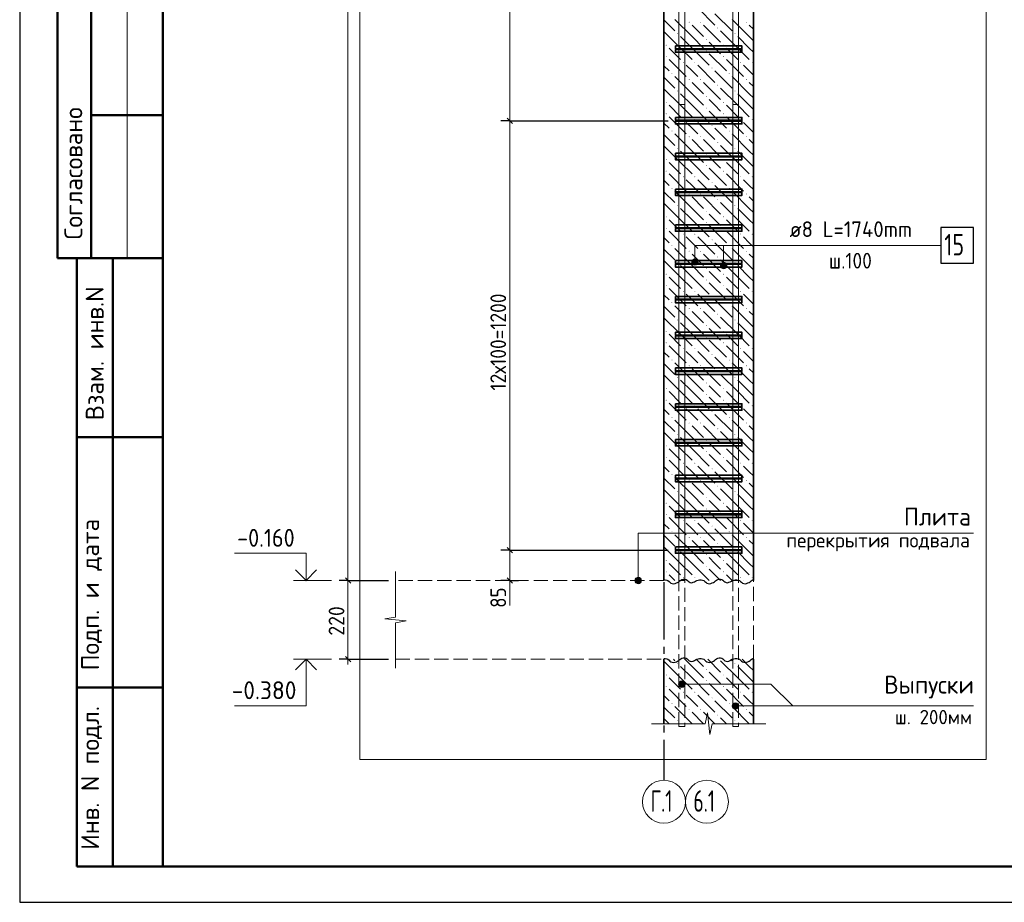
# Model space of a CAD drawing. Header units: millimetres. Extents: x 0 to 59400, y 0 to 42000.
# Tile 1 of 21: x 0 to 13754, y 0 to 12332. Entities that reach past the tile are written whole.
import ezdxf

# ---------------------------------------------------------------- set-up
doc = ezdxf.new("R2010")
doc.units = ezdxf.units.MM
doc.linetypes.add('______2', pattern=[270, 200, -70])
doc.linetypes.add('______5', pattern=[1100, 800, -100, 100, -100])
for name, color, linetype, lineweight in [('S1 Продольная арматура', 52, 'Continuous', 25), ('Standard', 7, 'Continuous', 25), ('Выпуски арматуры Г-обр.', 52, 'Continuous', 25), ('ЖБ Перекрытие верхний уровень', 7, 'Continuous', 18), ('Позиционная метка диаметр_ шаг', 7, 'Continuous', 13), ('Позиционная метка линия выноска', 7, 'Continuous', 13), ('Примечания', 7, 'Continuous', 13), ('Размерная линия_ общее', 7, 'Continuous', 13), ('Хомут', 52, 'Continuous', 25)]:
    doc.layers.add(name, color=color, linetype=linetype, lineweight=lineweight)
for name, color, linetype, lineweight, true_color in [('ЖБ Пилон', 7, '______2', 13, 0xa0a0a0), ('ЖБ Стена верхний уровень', 7, '______2', 13, 0x656565), ('Оси', 7, '______5', 13, 0x656565)]:
    doc.layers.add(name, color=color, linetype=linetype, lineweight=lineweight, true_color=true_color)
doc.styles.add('ISOCPEUR', font='txt')

msp = doc.modelspace()

# ---------------------------------------------------------------- hatches: boundary and pattern name
at = {"layer": 'ЖБ Пилон', "linetype": 'Continuous', "lineweight": 18, "transparency": 33554687}
for points in [[(9345, 12296), (9352, 12303), (9358, 12296), (9352, 12290)], [(9505, 12296), (9512, 12303), (9518, 12296), (9512, 12290)], [(10145, 12296), (10152, 12303), (10158, 12296), (10152, 12290)], [(9185, 12136), (9192, 12143), (9198, 12136), (9192, 12130)], [(9745, 12216), (9752, 12223), (9758, 12216), (9752, 12210)], [(9985, 12136), (9992, 12143), (9998, 12136), (9992, 12130)], [(9025, 11976), (9032, 11983), (9038, 11976), (9032, 11970)], [(9585, 12056), (9592, 12063), (9598, 12056), (9592, 12050)], [(9825, 11976), (9832, 11983), (9838, 11976), (9832, 11970)], [(9585, 11896), (9592, 11903), (9598, 11896), (9592, 11890)], [(9025, 11816), (9032, 11823), (9038, 11816), (9032, 11810)], [(9265, 11736), (9272, 11743), (9278, 11736), (9272, 11730)], [(9425, 11736), (9432, 11743), (9438, 11736), (9432, 11730)], [(9825, 11816), (9832, 11823), (9838, 11816), (9832, 11810)], [(10065, 11736), (10072, 11743), (10078, 11736), (10072, 11730)], [(10225, 11736), (10232, 11743), (10238, 11736), (10232, 11730)], [(9105, 11576), (9112, 11583), (9118, 11576), (9112, 11570)], [(9665, 11656), (9672, 11663), (9678, 11656), (9672, 11650)], [(9905, 11576), (9912, 11583), (9918, 11576), (9912, 11570)], [(9345, 11496), (9352, 11503), (9358, 11496), (9352, 11490)], [(9505, 11496), (9512, 11503), (9518, 11496), (9512, 11490)], [(9745, 11416), (9752, 11423), (9758, 11416), (9752, 11410)], [(10145, 11496), (10152, 11503), (10158, 11496), (10152, 11490)], [(9185, 11336), (9192, 11343), (9198, 11336), (9192, 11330)], [(9985, 11336), (9992, 11343), (9998, 11336), (9992, 11330)], [(9025, 11176), (9032, 11183), (9038, 11176), (9032, 11170)], [(9585, 11256), (9592, 11263), (9598, 11256), (9592, 11250)], [(9825, 11176), (9832, 11183), (9838, 11176), (9832, 11170)], [(9025, 11016), (9032, 11023), (9038, 11016), (9032, 11010)], [(9585, 11096), (9592, 11103), (9598, 11096), (9592, 11090)], [(9825, 11016), (9832, 11023), (9838, 11016), (9832, 11010)], [(9265, 10936), (9272, 10943), (9278, 10936), (9272, 10930)], [(9425, 10936), (9432, 10943), (9438, 10936), (9432, 10930)], [(10065, 10936), (10072, 10943), (10078, 10936), (10072, 10930)], [(10225, 10936), (10232, 10943), (10238, 10936), (10232, 10930)], [(9105, 10776), (9112, 10783), (9118, 10776), (9112, 10770)], [(9665, 10856), (9672, 10863), (9678, 10856), (9672, 10850)], [(9905, 10776), (9912, 10783), (9918, 10776), (9912, 10770)], [(9345, 10696), (9352, 10703), (9358, 10696), (9352, 10690)], [(9505, 10696), (9512, 10703), (9518, 10696), (9512, 10690)], [(9745, 10616), (9752, 10623), (9758, 10616), (9752, 10610)], [(10145, 10696), (10152, 10703), (10158, 10696), (10152, 10690)], [(9185, 10536), (9192, 10543), (9198, 10536), (9192, 10530)], [(9585, 10456), (9592, 10463), (9598, 10456), (9592, 10450)], [(9985, 10536), (9992, 10543), (9998, 10536), (9992, 10530)], [(9025, 10376), (9032, 10383), (9038, 10376), (9032, 10370)], [(9825, 10376), (9832, 10383), (9838, 10376), (9832, 10370)], [(9025, 10216), (9032, 10223), (9038, 10216), (9032, 10210)], [(9585, 10296), (9592, 10303), (9598, 10296), (9592, 10290)], [(9825, 10216), (9832, 10223), (9838, 10216), (9832, 10210)], [(9265, 10136), (9272, 10143), (9278, 10136), (9272, 10130)], [(9425, 10136), (9432, 10143), (9438, 10136), (9432, 10130)], [(9665, 10056), (9672, 10063), (9678, 10056), (9672, 10050)], [(10065, 10136), (10072, 10143), (10078, 10136), (10072, 10130)], [(10225, 10136), (10232, 10143), (10238, 10136), (10232, 10130)], [(9105, 9976), (9112, 9983), (9118, 9976), (9112, 9970)], [(9905, 9976), (9912, 9983), (9918, 9976), (9912, 9970)], [(9345, 9896), (9352, 9903), (9358, 9896), (9352, 9890)], [(9505, 9896), (9512, 9903), (9518, 9896), (9512, 9890)], [(9745, 9816), (9752, 9823), (9758, 9816), (9752, 9810)], [(10145, 9896), (10152, 9903), (10158, 9896), (10152, 9890)], [(9185, 9736), (9192, 9743), (9198, 9736), (9192, 9730)], [(9585, 9656), (9592, 9663), (9598, 9656), (9592, 9650)], [(9985, 9736), (9992, 9743), (9998, 9736), (9992, 9730)], [(9025, 9576), (9032, 9583), (9038, 9576), (9032, 9570)], [(9585, 9496), (9592, 9503), (9598, 9496), (9592, 9490)], [(9825, 9576), (9832, 9583), (9838, 9576), (9832, 9570)], [(9025, 9416), (9032, 9423), (9038, 9416), (9032, 9410)], [(9825, 9416), (9832, 9423), (9838, 9416), (9832, 9410)], [(9265, 9336), (9272, 9343), (9278, 9336), (9272, 9330)], [(9425, 9336), (9432, 9343), (9438, 9336), (9432, 9330)], [(9665, 9256), (9672, 9263), (9678, 9256), (9672, 9250)], [(10065, 9336), (10072, 9343), (10078, 9336), (10072, 9330)], [(10225, 9336), (10232, 9343), (10238, 9336), (10232, 9330)], [(9105, 9176), (9112, 9183), (9118, 9176), (9112, 9170)], [(9345, 9096), (9352, 9103), (9358, 9096), (9352, 9090)], [(9505, 9096), (9512, 9103), (9518, 9096), (9512, 9090)], [(9905, 9176), (9912, 9183), (9918, 9176), (9912, 9170)], [(10145, 9096), (10152, 9103), (10158, 9096), (10152, 9090)], [(9185, 8936), (9192, 8943), (9198, 8936), (9192, 8930)], [(9745, 9016), (9752, 9023), (9758, 9016), (9752, 9010)], [(9985, 8936), (9992, 8943), (9998, 8936), (9992, 8930)], [(9585, 8856), (9592, 8863), (9598, 8856), (9592, 8850)], [(9025, 8776), (9032, 8783), (9038, 8776), (9032, 8770)], [(9585, 8696), (9592, 8703), (9598, 8696), (9592, 8690)], [(9825, 8776), (9832, 8783), (9838, 8776), (9832, 8770)], [(9025, 8616), (9032, 8623), (9038, 8616), (9032, 8610)], [(9265, 8536), (9272, 8543), (9278, 8536), (9272, 8530)], [(9425, 8536), (9432, 8543), (9438, 8536), (9432, 8530)], [(9825, 8616), (9832, 8623), (9838, 8616), (9832, 8610)], [(10065, 8536), (10072, 8543), (10078, 8536), (10072, 8530)], [(10225, 8536), (10232, 8543), (10238, 8536), (10232, 8530)], [(9665, 8456), (9672, 8463), (9678, 8456), (9672, 8450)], [(9105, 8376), (9112, 8383), (9118, 8376), (9112, 8370)], [(9345, 8296), (9352, 8303), (9358, 8296), (9352, 8290)], [(9505, 8296), (9512, 8303), (9518, 8296), (9512, 8290)], [(9905, 8376), (9912, 8383), (9918, 8376), (9912, 8370)], [(10145, 8296), (10152, 8303), (10158, 8296), (10152, 8290)], [(9185, 8136), (9192, 8143), (9198, 8136), (9192, 8130)], [(9745, 8216), (9752, 8223), (9758, 8216), (9752, 8210)], [(9985, 8136), (9992, 8143), (9998, 8136), (9992, 8130)], [(9025, 7976), (9032, 7983), (9038, 7976), (9032, 7970)], [(9585, 8056), (9592, 8063), (9598, 8056), (9592, 8050)], [(9825, 7976), (9832, 7983), (9838, 7976), (9832, 7970)], [(9585, 7896), (9592, 7903), (9598, 7896), (9592, 7890)], [(9025, 7816), (9032, 7823), (9038, 7816), (9032, 7810)], [(9265, 7736), (9272, 7743), (9278, 7736), (9272, 7730)], [(9425, 7736), (9432, 7743), (9438, 7736), (9432, 7730)], [(9825, 7816), (9832, 7823), (9838, 7816), (9832, 7810)], [(10065, 7736), (10072, 7743), (10078, 7736), (10072, 7730)], [(10225, 7736), (10232, 7743), (10238, 7736), (10232, 7730)], [(9105, 7576), (9112, 7583), (9118, 7576), (9112, 7570)], [(9665, 7656), (9672, 7663), (9678, 7656), (9672, 7650)], [(9905, 7576), (9912, 7583), (9918, 7576), (9912, 7570)], [(9345, 7496), (9352, 7503), (9358, 7496), (9352, 7490)], [(9505, 7496), (9512, 7503), (9518, 7496), (9512, 7490)], [(10145, 7496), (10152, 7503), (10158, 7496), (10152, 7490)], [(9185, 7336), (9192, 7343), (9198, 7336), (9192, 7330)], [(9745, 7416), (9752, 7423), (9758, 7416), (9752, 7410)], [(9985, 7336), (9992, 7343), (9998, 7336), (9992, 7330)], [(9025, 7176), (9032, 7183), (9038, 7176), (9032, 7170)], [(9585, 7256), (9592, 7263), (9598, 7256), (9592, 7250)], [(9825, 7176), (9832, 7183), (9838, 7176), (9832, 7170)], [(9025, 7016), (9032, 7023), (9038, 7016), (9032, 7010)], [(9585, 7096), (9592, 7103), (9598, 7096), (9592, 7090)], [(9825, 7016), (9832, 7023), (9838, 7016), (9832, 7010)], [(9265, 6936), (9272, 6943), (9278, 6936), (9272, 6930)], [(9425, 6936), (9432, 6943), (9438, 6936), (9432, 6930)], [(10065, 6936), (10072, 6943), (10078, 6936), (10072, 6930)], [(10225, 6936), (10232, 6943), (10238, 6936), (10232, 6930)], [(9105, 6776), (9112, 6783), (9118, 6776), (9112, 6770)], [(9665, 6856), (9672, 6863), (9678, 6856), (9672, 6850)], [(9905, 6776), (9912, 6783), (9918, 6776), (9912, 6770)], [(9345, 6696), (9352, 6703), (9358, 6696), (9352, 6690)], [(9505, 6696), (9512, 6703), (9518, 6696), (9512, 6690)], [(9745, 6616), (9752, 6623), (9758, 6616), (9752, 6610)], [(10145, 6696), (10152, 6703), (10158, 6696), (10152, 6690)], [(9185, 6536), (9192, 6543), (9198, 6536), (9192, 6530)], [(9985, 6536), (9992, 6543), (9998, 6536), (9992, 6530)], [(9025, 6376), (9032, 6383), (9038, 6376), (9032, 6370)], [(9585, 6456), (9592, 6463), (9598, 6456), (9592, 6450)], [(9825, 6376), (9832, 6383), (9838, 6376), (9832, 6370)], [(9025, 6216), (9032, 6223), (9038, 6216), (9032, 6210)], [(9585, 6296), (9592, 6303), (9598, 6296), (9592, 6290)], [(9825, 6216), (9832, 6223), (9838, 6216), (9832, 6210)], [(9265, 6136), (9272, 6143), (9278, 6136), (9272, 6130)], [(9425, 6136), (9432, 6143), (9438, 6136), (9432, 6130)], [(9665, 6056), (9672, 6063), (9678, 6056), (9672, 6050)], [(10065, 6136), (10072, 6143), (10078, 6136), (10072, 6130)], [(10225, 6136), (10232, 6143), (10238, 6136), (10232, 6130)], [(9105, 5976), (9112, 5983), (9118, 5976), (9112, 5970)], [(9905, 5976), (9912, 5983), (9918, 5976), (9912, 5970)], [(9345, 5896), (9352, 5903), (9358, 5896), (9352, 5890)], [(9505, 5896), (9512, 5903), (9518, 5896), (9512, 5890)], [(9745, 5816), (9752, 5823), (9758, 5816), (9752, 5810)], [(10145, 5896), (10152, 5903), (10158, 5896), (10152, 5890)], [(9185, 5736), (9192, 5743), (9198, 5736), (9192, 5730)], [(9585, 5656), (9592, 5663), (9598, 5656), (9592, 5650)], [(9985, 5736), (9992, 5743), (9998, 5736), (9992, 5730)], [(9025, 5576), (9032, 5583), (9038, 5576), (9032, 5570)], [(9585, 5496), (9592, 5503), (9598, 5496), (9592, 5490)], [(9825, 5576), (9832, 5583), (9838, 5576), (9832, 5570)], [(9025, 5416), (9032, 5423), (9038, 5416), (9032, 5410)], [(9825, 5416), (9832, 5423), (9838, 5416), (9832, 5410)], [(9265, 5336), (9272, 5343), (9278, 5336), (9272, 5330)], [(9425, 5336), (9432, 5343), (9438, 5336), (9432, 5330)], [(9665, 5256), (9672, 5263), (9678, 5256), (9672, 5250)], [(10065, 5336), (10072, 5343), (10078, 5336), (10072, 5330)], [(10225, 5336), (10232, 5343), (10238, 5336), (10232, 5330)], [(9105, 5176), (9112, 5183), (9118, 5176), (9112, 5170)], [(9345, 5096), (9352, 5103), (9358, 5096), (9352, 5090)], [(9505, 5096), (9512, 5103), (9518, 5096), (9512, 5090)], [(9905, 5176), (9912, 5183), (9918, 5176), (9912, 5170)], [(10145, 5096), (10152, 5103), (10158, 5096), (10152, 5090)], [(9745, 5016), (9752, 5023), (9758, 5016), (9752, 5010)], [(9185, 4936), (9192, 4943), (9198, 4936), (9192, 4930)], [(9585, 4856), (9592, 4863), (9598, 4856), (9592, 4850)], [(9985, 4936), (9992, 4943), (9998, 4936), (9992, 4930)], [(9025, 4776), (9032, 4783), (9038, 4776), (9032, 4770)], [(9585, 4696), (9592, 4703), (9598, 4696), (9592, 4690)], [(9825, 4776), (9832, 4783), (9838, 4776), (9832, 4770)], [(9025, 4616), (9032, 4623), (9038, 4616), (9032, 4610)], [(9265, 4536), (9272, 4543), (9278, 4536), (9272, 4530)], [(9425, 4536), (9432, 4543), (9438, 4536), (9432, 4530)], [(9825, 4616), (9832, 4623), (9838, 4616), (9832, 4610)], [(10065, 4536), (10072, 4543), (10078, 4536), (10072, 4530)], [(10225, 4536), (10232, 4543), (10238, 4536), (10232, 4530)]]:
    msp.add_hatch(color=7, dxfattribs=at).paths.add_polyline_path(points, flags=16)
at = {"layer": 'ЖБ Стена верхний уровень', "linetype": 'Continuous', "lineweight": 18, "transparency": 33554687}
for points in [[(9185, 3336), (9192, 3343), (9198, 3336), (9192, 3330)], [(9985, 3336), (9992, 3343), (9998, 3336), (9992, 3330)], [(9025, 3176), (9032, 3183), (9038, 3176), (9032, 3170)], [(9585, 3256), (9592, 3263), (9598, 3256), (9592, 3250)], [(9825, 3176), (9832, 3183), (9838, 3176), (9832, 3170)], [(9585, 3096), (9592, 3103), (9598, 3096), (9592, 3090)], [(9025, 3016), (9032, 3023), (9038, 3016), (9032, 3010)], [(9265, 2936), (9272, 2943), (9278, 2936), (9272, 2930)], [(9425, 2936), (9432, 2943), (9438, 2936), (9432, 2930)], [(9825, 3016), (9832, 3023), (9838, 3016), (9832, 3010)], [(10065, 2936), (10072, 2943), (10078, 2936), (10072, 2930)], [(10225, 2936), (10232, 2943), (10238, 2936), (10232, 2930)], [(9105, 2776), (9112, 2783), (9118, 2776), (9112, 2770)], [(9665, 2856), (9672, 2863), (9678, 2856), (9672, 2850)], [(9905, 2776), (9912, 2783), (9918, 2776), (9912, 2770)], [(9345, 2696), (9352, 2703), (9358, 2696), (9352, 2690)], [(9505, 2696), (9512, 2703), (9518, 2696), (9512, 2690)], [(9745, 2616), (9752, 2623), (9758, 2616), (9752, 2610)], [(10145, 2696), (10152, 2703), (10158, 2696), (10152, 2690)], [(9185, 2536), (9192, 2543), (9198, 2536), (9192, 2530)], [(9985, 2536), (9992, 2543), (9998, 2536), (9992, 2530)]]:
    msp.add_hatch(color=7, dxfattribs=at).paths.add_polyline_path(points, flags=16)
at = {"layer": 'Позиционная метка линия выноска', "linetype": 'Continuous', "lineweight": 13, "transparency": 33554687}
for points in [[(9472, 8968), (9395, 8968), (9388, 8946)], [(9472, 8968), (9388, 8946), (9478, 8946)], [(9478, 8946), (9388, 8946), (9395, 8923)], [(9456, 8985), (9411, 8985), (9395, 8968)], [(9456, 8985), (9395, 8968), (9472, 8968)], [(9478, 8946), (9395, 8923), (9472, 8923)], [(9411, 8985), (9456, 8985), (9433, 8991)], [(9811, 8935), (9856, 8935), (9833, 8941)], [(9472, 8923), (9395, 8923), (9411, 8907)], [(9472, 8923), (9411, 8907), (9456, 8907)], [(9456, 8907), (9411, 8907), (9433, 8901)], [(9872, 8918), (9795, 8918), (9788, 8896)], [(9872, 8918), (9788, 8896), (9878, 8896)], [(9878, 8896), (9788, 8896), (9795, 8873)], [(9856, 8935), (9811, 8935), (9795, 8918)], [(9856, 8935), (9795, 8918), (9872, 8918)], [(9878, 8896), (9795, 8873), (9872, 8873)], [(9872, 8873), (9795, 8873), (9811, 8857)], [(9872, 8873), (9811, 8857), (9856, 8857)], [(9856, 8857), (9811, 8857), (9833, 8851)], [(8619, 4535), (8664, 4535), (8641, 4541)], [(8596, 4496), (8686, 4496), (8680, 4518)], [(8596, 4496), (8680, 4518), (8602, 4518)], [(8602, 4473), (8686, 4496), (8596, 4496)], [(8602, 4518), (8680, 4518), (8664, 4535)], [(8602, 4518), (8664, 4535), (8619, 4535)], [(8602, 4473), (8680, 4473), (8686, 4496)], [(8619, 4457), (8680, 4473), (8602, 4473)], [(8619, 4457), (8664, 4457), (8680, 4473)], [(8664, 4457), (8619, 4457), (8641, 4451)], [(9211, 3025), (9211, 3070), (9205, 3048)], [(9211, 3070), (9227, 3009), (9227, 3087)], [(9211, 3070), (9211, 3025), (9227, 3009)], [(9227, 3087), (9250, 3003), (9250, 3093)], [(9227, 3087), (9227, 3009), (9250, 3003)], [(9250, 3093), (9250, 3003), (9272, 3009)], [(9250, 3093), (9272, 3009), (9272, 3087)], [(9272, 3087), (9272, 3009), (9289, 3025)], [(9272, 3087), (9289, 3025), (9289, 3070)], [(9289, 3070), (9289, 3025), (9295, 3048)], [(9961, 2720), (9961, 2765), (9955, 2743)], [(9961, 2765), (9977, 2704), (9977, 2781)], [(9961, 2765), (9961, 2720), (9977, 2704)], [(9977, 2781), (10000, 2698), (10000, 2788)], [(9977, 2781), (9977, 2704), (10000, 2698)], [(10000, 2788), (10000, 2698), (10022, 2704)], [(10000, 2788), (10022, 2704), (10022, 2781)], [(10022, 2781), (10022, 2704), (10039, 2720)], [(10022, 2781), (10039, 2720), (10039, 2765)], [(10039, 2765), (10039, 2720), (10045, 2743)]]:
    msp.add_hatch(color=7, dxfattribs=at).paths.add_polyline_path(points)

# ---------------------------------------------------------------- linework, layer by layer
at = {"layer": 'S1 Продольная арматура', "color": 7, "linetype": 'Continuous', "lineweight": 18, "transparency": 33554687}
for points in [[(9210, 4496), (9210, 35821), (5610, 35821), (5610, 35901), (9290, 35901), (9290, 4496), (9210, 4496)], [(9210, 4496), (9210, 35821), (5610, 35821), (5610, 35901), (9290, 35901), (9290, 4496), (9210, 4496)], [(9210, 4496), (9210, 35821), (5610, 35821), (5610, 35901), (9290, 35901), (9290, 4496), (9210, 4496)], [(9960, 4496), (9960, 35921), (6460, 35921), (6460, 36001), (10040, 36001), (10040, 4496), (9960, 4496)], [(9960, 4496), (9960, 35921), (6460, 35921), (6460, 36001), (10040, 36001), (10040, 4496), (9960, 4496)], [(9960, 4496), (9960, 35921), (6460, 35921), (6460, 36001), (10040, 36001), (10040, 4496), (9960, 4496)]]:
    msp.add_lwpolyline(points, dxfattribs=at)
at = {"layer": 'Standard', "color": 7, "linetype": 'Continuous', "lineweight": 25, "transparency": 33554687}
msp.add_line((2000, 41500), (2000, 1058), dxfattribs=at)
at = {"layer": 'Standard', "color": 7, "linetype": 'Continuous', "lineweight": 50, "transparency": 33554687}
for p, q in [((527, 15500), (527, 9000)), ((527, 15500), (527, 9000)), ((1000, 15500), (1000, 9000)), ((2000, 11000), (1000, 11000)), ((0, 9000), (6, 9000)), ((527, 9000), (2000, 9000)), ((800, 500), (800, 9000)), ((800, 500), (800, 9000)), ((1300, 500), (1300, 9000)), ((800, 6500), (2000, 6500)), ((800, 3000), (2000, 3000)), ((2000, 500), (800, 500))]:
    msp.add_line(p, q, dxfattribs=at)
at = {"layer": 'Standard', "color": 7, "linetype": 'Continuous', "lineweight": 13, "transparency": 33554687}
for p, q in [((1500, 15500), (1500, 9000)), ((4356, 4496), (3826, 4496)), ((4356, 3396), (3826, 3396))]:
    msp.add_line(p, q, dxfattribs=at)
at = {"layer": 'Standard', "color": 7, "linetype": 'Continuous', "lineweight": 25, "transparency": 33554687}
msp.add_lwpolyline([(0, 0), (59400, 0), (59400, 42000), (0, 42000), (0, 0)], close=True, dxfattribs=at)
at = {"layer": 'Standard', "color": 7, "linetype": 'Continuous', "lineweight": 50, "transparency": 33554687}
msp.add_lwpolyline([(2000, 41500), (58900, 41500), (58900, 500), (2000, 500), (2000, 41500)], close=True, dxfattribs=at)
at = {"layer": 'Standard', "color": 7, "linetype": 'Continuous', "lineweight": 13, "transparency": 33554687}
for points in [[(40400, 41500), (2000, 41500), (2000, 500), (40400, 500), (40400, 41500)], [(4000, 4496), (4000, 4876), (3000, 4876)], [(4000, 3396), (4000, 2746), (3000, 2746)]]:
    msp.add_lwpolyline(points, dxfattribs=at)
at = {"layer": 'Standard', "color": 254, "linetype": 'Continuous', "lineweight": 13, "true_color": 0xc4c4ff, "transparency": 33554687}
msp.add_lwpolyline([(4750, 1996), (13500, 1996), (13500, 39780), (4750, 39780), (4750, 1996)], dxfattribs=at)
at = {"layer": 'Standard', "color": 7, "linetype": 'Continuous', "lineweight": 35, "transparency": 33554687}
for points in [[(4148, 4644), (4000, 4496), (3852, 4644)], [(4148, 3247), (4000, 3396), (3852, 3247)]]:
    msp.add_lwpolyline(points, dxfattribs=at)
at = {"layer": 'Выпуски арматуры Г-обр.', "color": 251, "linetype": '______2', "lineweight": 13, "true_color": 0x656565, "transparency": 33554687}
for points in [[(9210, 2456), (9210, 11146), (9290, 11146), (9290, 2456), (9210, 2456)], [(9210, 2456), (9210, 11146), (9290, 11146), (9290, 2456), (9210, 2456)], [(9210, 2456), (9210, 11146), (9290, 11146), (9290, 2456), (9210, 2456)], [(9960, 2456), (9960, 11146), (10040, 11146), (10040, 2456), (9960, 2456)], [(9960, 2456), (9960, 11146), (10040, 11146), (10040, 2456), (9960, 2456)], [(9960, 2456), (9960, 11146), (10040, 11146), (10040, 2456), (9960, 2456)]]:
    msp.add_lwpolyline(points, dxfattribs=at)
at = {"layer": 'ЖБ Перекрытие верхний уровень', "color": 7, "linetype": '______2', "lineweight": 18, "transparency": 33554687}
for p, q in [((9000, 4496), (5250, 4496)), ((10250, 3396), (10250, 4496)), ((5250, 3396), (9000, 3396))]:
    msp.add_line(p, q, dxfattribs=at)
at = {"layer": 'ЖБ Пилон', "color": 7, "linetype": 'Continuous', "lineweight": 35, "transparency": 33554687}
for p, q in [((9000, 35196), (9000, 4496)), ((10250, 4496), (10250, 35196))]:
    msp.add_line(p, q, dxfattribs=at)
at = {"layer": 'ЖБ Пилон', "color": 9, "linetype": 'Continuous', "lineweight": 18, "true_color": 0xc7c7c7, "transparency": 33554687}
for p, q in [((9472, 12496), (9712, 12256)), ((9712, 12416), (9952, 12176)), ((9000, 12328), (9152, 12176)), ((9392, 12096), (9152, 12336)), ((9392, 12256), (9552, 12096)), ((9552, 12256), (9792, 12016)), ((10192, 12096), (9952, 12336)), ((10192, 12256), (10250, 12198)), ((9232, 11936), (9000, 12168)), ((10032, 11936), (9792, 12176)), ((9232, 12096), (9392, 11936)), ((9392, 12096), (9552, 11936)), ((9712, 11936), (9632, 12016)), ((10032, 12096), (10192, 11936)), ((10192, 12096), (10250, 12038)), ((9072, 11936), (9232, 11776)), ((9232, 11936), (9392, 11776)), ((9392, 11936), (9632, 11696)), ((9632, 11856), (9872, 11616)), ((9792, 11856), (9712, 11936)), ((9872, 11936), (10032, 11776)), ((10032, 11936), (10192, 11776)), ((10192, 11936), (10250, 11878)), ((9072, 11776), (9312, 11536)), ((9392, 11616), (9312, 11696)), ((9472, 11696), (9712, 11456)), ((9872, 11776), (10112, 11536)), ((10192, 11616), (10112, 11696)), ((9000, 11688), (9072, 11616)), ((9472, 11536), (9392, 11616)), ((9712, 11616), (9952, 11376)), ((10250, 11558), (10192, 11616)), ((9000, 11528), (9152, 11376)), ((9392, 11296), (9152, 11536)), ((9392, 11456), (9552, 11296)), ((9552, 11456), (9792, 11216)), ((10192, 11296), (9952, 11536)), ((10192, 11456), (10250, 11398)), ((9232, 11136), (9000, 11368)), ((9232, 11296), (9392, 11136)), ((9392, 11296), (9552, 11136)), ((10032, 11136), (9792, 11376)), ((10032, 11296), (10192, 11136)), ((10192, 11296), (10250, 11238)), ((9712, 11136), (9632, 11216)), ((9072, 11136), (9232, 10976)), ((9232, 11136), (9392, 10976)), ((9392, 11136), (9632, 10896)), ((9632, 11056), (9872, 10816)), ((9792, 11056), (9712, 11136)), ((9872, 11136), (10032, 10976)), ((10032, 11136), (10192, 10976)), ((10192, 11136), (10250, 11078)), ((9000, 10888), (9072, 10816)), ((9072, 10976), (9312, 10736)), ((9392, 10816), (9312, 10896)), ((9472, 10896), (9712, 10656)), ((9872, 10976), (10112, 10736)), ((10192, 10816), (10112, 10896)), ((9392, 10496), (9152, 10736)), ((9472, 10736), (9392, 10816)), ((9712, 10816), (9952, 10576)), ((10192, 10496), (9952, 10736)), ((10250, 10758), (10192, 10816)), ((9000, 10728), (9152, 10576)), ((9392, 10656), (9552, 10496)), ((9552, 10656), (9792, 10416)), ((10192, 10656), (10250, 10598)), ((9232, 10336), (9000, 10568)), ((9232, 10496), (9392, 10336)), ((9392, 10496), (9552, 10336)), ((10032, 10336), (9792, 10576)), ((10032, 10496), (10192, 10336)), ((10192, 10496), (10250, 10438)), ((9072, 10336), (9232, 10176)), ((9232, 10336), (9392, 10176)), ((9392, 10336), (9632, 10096)), ((9712, 10336), (9632, 10416)), ((9792, 10256), (9712, 10336)), ((9872, 10336), (10032, 10176)), ((10032, 10336), (10192, 10176)), ((10192, 10336), (10250, 10278)), ((9632, 10256), (9872, 10016)), ((9000, 10088), (9072, 10016)), ((9072, 10176), (9312, 9936)), ((9392, 10016), (9312, 10096)), ((9472, 10096), (9712, 9856)), ((9872, 10176), (10112, 9936)), ((10192, 10016), (10112, 10096)), ((9000, 9928), (9152, 9776)), ((9392, 9696), (9152, 9936)), ((9472, 9936), (9392, 10016)), ((9712, 10016), (9952, 9776)), ((10192, 9696), (9952, 9936)), ((10250, 9958), (10192, 10016)), ((9232, 9536), (9000, 9768)), ((9392, 9856), (9552, 9696)), ((9552, 9856), (9792, 9616)), ((10032, 9536), (9792, 9776)), ((10192, 9856), (10250, 9798)), ((9232, 9696), (9392, 9536)), ((9392, 9696), (9552, 9536)), ((10032, 9696), (10192, 9536)), ((10192, 9696), (10250, 9638)), ((9072, 9536), (9232, 9376)), ((9232, 9536), (9392, 9376)), ((9392, 9536), (9632, 9296)), ((9712, 9536), (9632, 9616)), ((9792, 9456), (9712, 9536)), ((9872, 9536), (10032, 9376)), ((10032, 9536), (10192, 9376)), ((10192, 9536), (10250, 9478)), ((9072, 9376), (9312, 9136)), ((9632, 9456), (9872, 9216)), ((9872, 9376), (10112, 9136)), ((9000, 9288), (9072, 9216)), ((9392, 9216), (9312, 9296)), ((9472, 9136), (9392, 9216)), ((9472, 9296), (9712, 9056)), ((9712, 9216), (9952, 8976)), ((10192, 9216), (10112, 9296)), ((10250, 9158), (10192, 9216)), ((9000, 9128), (9152, 8976)), ((9392, 8896), (9152, 9136)), ((10192, 8896), (9952, 9136)), ((9232, 8736), (9000, 8968)), ((9392, 9056), (9552, 8896)), ((9552, 9056), (9792, 8816)), ((10032, 8736), (9792, 8976)), ((10192, 9056), (10250, 8998)), ((9232, 8896), (9392, 8736)), ((9392, 8896), (9552, 8736)), ((9712, 8736), (9632, 8816)), ((10032, 8896), (10192, 8736)), ((10192, 8896), (10250, 8838)), ((9072, 8736), (9232, 8576)), ((9232, 8736), (9392, 8576)), ((9392, 8736), (9632, 8496)), ((9792, 8656), (9712, 8736)), ((9872, 8736), (10032, 8576)), ((10032, 8736), (10192, 8576)), ((10192, 8736), (10250, 8678)), ((9072, 8576), (9312, 8336)), ((9632, 8656), (9872, 8416)), ((9872, 8576), (10112, 8336)), ((9000, 8488), (9072, 8416)), ((9392, 8416), (9312, 8496)), ((9472, 8336), (9392, 8416)), ((9472, 8496), (9712, 8256)), ((9712, 8416), (9952, 8176)), ((10192, 8416), (10112, 8496)), ((10250, 8358), (10192, 8416)), ((9000, 8328), (9152, 8176)), ((9392, 8096), (9152, 8336)), ((9392, 8256), (9552, 8096)), ((9552, 8256), (9792, 8016)), ((10192, 8096), (9952, 8336)), ((10192, 8256), (10250, 8198)), ((9232, 7936), (9000, 8168)), ((10032, 7936), (9792, 8176)), ((9232, 8096), (9392, 7936)), ((9392, 8096), (9552, 7936)), ((9712, 7936), (9632, 8016)), ((10032, 8096), (10192, 7936)), ((10192, 8096), (10250, 8038)), ((9072, 7936), (9232, 7776)), ((9232, 7936), (9392, 7776)), ((9392, 7936), (9632, 7696)), ((9632, 7856), (9872, 7616)), ((9792, 7856), (9712, 7936)), ((9872, 7936), (10032, 7776)), ((10032, 7936), (10192, 7776)), ((10192, 7936), (10250, 7878)), ((9072, 7776), (9312, 7536)), ((9872, 7776), (10112, 7536)), ((9000, 7688), (9072, 7616)), ((9392, 7616), (9312, 7696)), ((9472, 7536), (9392, 7616)), ((9472, 7696), (9712, 7456)), ((9712, 7616), (9952, 7376)), ((10192, 7616), (10112, 7696)), ((10250, 7558), (10192, 7616)), ((9000, 7528), (9152, 7376)), ((9392, 7296), (9152, 7536)), ((9392, 7456), (9552, 7296)), ((9552, 7456), (9792, 7216)), ((10192, 7296), (9952, 7536)), ((10192, 7456), (10250, 7398)), ((9232, 7136), (9000, 7368)), ((9232, 7296), (9392, 7136)), ((9392, 7296), (9552, 7136)), ((10032, 7136), (9792, 7376)), ((10032, 7296), (10192, 7136)), ((10192, 7296), (10250, 7238)), ((9712, 7136), (9632, 7216)), ((9072, 7136), (9232, 6976)), ((9232, 7136), (9392, 6976)), ((9392, 7136), (9632, 6896)), ((9632, 7056), (9872, 6816)), ((9792, 7056), (9712, 7136)), ((9872, 7136), (10032, 6976)), ((10032, 7136), (10192, 6976)), ((10192, 7136), (10250, 7078)), ((9000, 6888), (9072, 6816)), ((9072, 6976), (9312, 6736)), ((9392, 6816), (9312, 6896)), ((9472, 6896), (9712, 6656)), ((9872, 6976), (10112, 6736)), ((10192, 6816), (10112, 6896)), ((9472, 6736), (9392, 6816)), ((9712, 6816), (9952, 6576)), ((10250, 6758), (10192, 6816)), ((9000, 6728), (9152, 6576)), ((9392, 6496), (9152, 6736)), ((9392, 6656), (9552, 6496)), ((9552, 6656), (9792, 6416)), ((10192, 6496), (9952, 6736)), ((10192, 6656), (10250, 6598)), ((9232, 6336), (9000, 6568)), ((9232, 6496), (9392, 6336)), ((9392, 6496), (9552, 6336)), ((10032, 6336), (9792, 6576)), ((10032, 6496), (10192, 6336)), ((10192, 6496), (10250, 6438)), ((9072, 6336), (9232, 6176)), ((9232, 6336), (9392, 6176)), ((9392, 6336), (9632, 6096)), ((9712, 6336), (9632, 6416)), ((9792, 6256), (9712, 6336)), ((9872, 6336), (10032, 6176)), ((10032, 6336), (10192, 6176)), ((10192, 6336), (10250, 6278)), ((9632, 6256), (9872, 6016)), ((9000, 6088), (9072, 6016)), ((9072, 6176), (9312, 5936)), ((9392, 6016), (9312, 6096)), ((9472, 6096), (9712, 5856)), ((9872, 6176), (10112, 5936)), ((10192, 6016), (10112, 6096)), ((9000, 5928), (9152, 5776)), ((9392, 5696), (9152, 5936)), ((9472, 5936), (9392, 6016)), ((9712, 6016), (9952, 5776)), ((10192, 5696), (9952, 5936)), ((10250, 5958), (10192, 6016)), ((9392, 5856), (9552, 5696)), ((9552, 5856), (9792, 5616)), ((10192, 5856), (10250, 5798)), ((9232, 5536), (9000, 5768)), ((9232, 5696), (9392, 5536)), ((9392, 5696), (9552, 5536)), ((10032, 5536), (9792, 5776)), ((10032, 5696), (10192, 5536)), ((10192, 5696), (10250, 5638)), ((9072, 5536), (9232, 5376)), ((9232, 5536), (9392, 5376)), ((9392, 5536), (9632, 5296)), ((9712, 5536), (9632, 5616)), ((9792, 5456), (9712, 5536)), ((9872, 5536), (10032, 5376)), ((10032, 5536), (10192, 5376)), ((10192, 5536), (10250, 5478)), ((9072, 5376), (9312, 5136)), ((9632, 5456), (9872, 5216)), ((9872, 5376), (10112, 5136)), ((9000, 5288), (9072, 5216)), ((9392, 5216), (9312, 5296)), ((9472, 5296), (9712, 5056)), ((10192, 5216), (10112, 5296)), ((9000, 5128), (9152, 4976)), ((9392, 4896), (9152, 5136)), ((9472, 5136), (9392, 5216)), ((9712, 5216), (9952, 4976)), ((10192, 4896), (9952, 5136)), ((10250, 5158), (10192, 5216)), ((9232, 4736), (9000, 4968)), ((9392, 5056), (9552, 4896)), ((9552, 5056), (9792, 4816)), ((10032, 4736), (9792, 4976)), ((10192, 5056), (10250, 4998)), ((9232, 4896), (9392, 4736)), ((9392, 4896), (9552, 4736)), ((9712, 4736), (9632, 4816)), ((10032, 4896), (10192, 4736)), ((10192, 4896), (10250, 4838)), ((9072, 4736), (9232, 4576)), ((9232, 4736), (9392, 4576)), ((9392, 4736), (9632, 4496)), ((9792, 4656), (9712, 4736)), ((9872, 4736), (10032, 4576)), ((10032, 4736), (10192, 4576)), ((10192, 4736), (10250, 4678)), ((9072, 4576), (9152, 4496)), ((9632, 4656), (9792, 4496)), ((9872, 4576), (9952, 4496)), ((9312, 4496), (9312, 4496)), ((9472, 4496), (9472, 4496)), ((10112, 4496), (10112, 4496))]:
    msp.add_line(p, q, dxfattribs=at)
at = {"layer": 'ЖБ Стена верхний уровень', "color": 7, "linetype": 'Continuous', "lineweight": 35, "transparency": 33554687}
for p, q in [((9000, 3396), (9000, 2496)), ((10250, 2496), (10250, 3396))]:
    msp.add_line(p, q, dxfattribs=at)
at = {"layer": 'ЖБ Стена верхний уровень', "color": 9, "linetype": 'Continuous', "lineweight": 18, "true_color": 0xc7c7c7, "transparency": 33554687}
for p, q in [((9232, 3136), (9000, 3368)), ((9132, 3396), (9152, 3376)), ((9392, 3296), (9292, 3396)), ((9452, 3396), (9552, 3296)), ((9612, 3396), (9792, 3216)), ((10032, 3136), (9792, 3376)), ((9932, 3396), (9952, 3376)), ((10192, 3296), (10092, 3396)), ((9232, 3296), (9392, 3136)), ((9392, 3296), (9552, 3136)), ((9712, 3136), (9632, 3216)), ((10032, 3296), (10192, 3136)), ((10192, 3296), (10250, 3238)), ((9072, 3136), (9232, 2976)), ((9232, 3136), (9392, 2976)), ((9392, 3136), (9632, 2896)), ((9632, 3056), (9872, 2816)), ((9792, 3056), (9712, 3136)), ((9872, 3136), (10032, 2976)), ((10032, 3136), (10192, 2976)), ((10192, 3136), (10250, 3078)), ((9072, 2976), (9312, 2736)), ((9392, 2816), (9312, 2896)), ((9472, 2896), (9712, 2656)), ((9872, 2976), (10112, 2736)), ((10192, 2816), (10112, 2896)), ((9000, 2888), (9072, 2816)), ((9472, 2736), (9392, 2816)), ((9712, 2816), (9952, 2576)), ((10250, 2758), (10192, 2816)), ((9000, 2728), (9152, 2576)), ((9392, 2496), (9152, 2736)), ((9392, 2656), (9552, 2496)), ((9552, 2656), (9712, 2496)), ((10192, 2496), (9952, 2736)), ((10192, 2656), (10250, 2598)), ((9072, 2496), (9000, 2568)), ((9232, 2496), (9232, 2496)), ((9392, 2496), (9392, 2496)), ((9872, 2496), (9792, 2576)), ((10032, 2496), (10032, 2496)), ((10192, 2496), (10192, 2496))]:
    msp.add_line(p, q, dxfattribs=at)
at = {"layer": 'Оси', "color": 8, "linetype": '______5', "lineweight": -3, "transparency": 33554687}
msp.add_line((9000, 12171), (9000, 1705), dxfattribs=at)
at = {"layer": 'Оси', "color": 7, "linetype": 'Continuous', "lineweight": 13, "transparency": 33554687}
for centre in [(9000, 1405), (9600, 1405)]:
    msp.add_circle(centre, 300, dxfattribs=at)
at = {"layer": 'Позиционная метка линия выноска', "color": 7, "linetype": 'Continuous', "lineweight": 13, "transparency": 33554687}
for p, q in [((9388, 8946), (9388, 8946)), ((9433, 8991), (9433, 8991)), ((9478, 8946), (9478, 8946)), ((9833, 8941), (9833, 8941)), ((9433, 8901), (9433, 8901)), ((9788, 8896), (9788, 8896)), ((9833, 8851), (9833, 8851)), ((9878, 8896), (9878, 8896)), ((8641, 4541), (8641, 4541)), ((8596, 4496), (8596, 4496)), ((8641, 4451), (8641, 4451)), ((8686, 4496), (8686, 4496)), ((9205, 3048), (9205, 3048)), ((9250, 3093), (9250, 3093)), ((9295, 3048), (9295, 3048)), ((9250, 3003), (9250, 3003)), ((10000, 2788), (10000, 2788)), ((9955, 2743), (9955, 2743)), ((10000, 2698), (10000, 2698)), ((10045, 2743), (10045, 2743))]:
    msp.add_line(p, q, dxfattribs=at)
for points in [[(12451, 9178), (9433, 9178), (9433, 8946)], [(12866, 9178), (9833, 9178), (9833, 8896)], [(8641, 4496), (8641, 5159), (13326, 5159)], [(9250, 3048), (10494, 3048), (10800, 2743)], [(10000, 2743), (10541, 2743), (13326, 2743)]]:
    msp.add_lwpolyline(points, dxfattribs=at)
for centre in [(9433, 8946), (9833, 8896), (8641, 4496), (9250, 3048), (10000, 2743)]:
    msp.add_circle(centre, 45, dxfattribs=at)
at = {"layer": 'Примечания', "color": 7, "linetype": 'Continuous', "lineweight": 13, "transparency": 33554687}
for p, q in [((5250, 4621), (5250, 3986)), ((6845, 4496), (6845, 4146)), ((5250, 3986), (5100, 3959)), ((5100, 3959), (5400, 3932)), ((5400, 3932), (5250, 3905)), ((5250, 3905), (5250, 3271)), ((5250, 3271), (5250, 3271)), ((9609, 2646), (9577, 2496)), ((9641, 2346), (9609, 2646)), ((8825, 2496), (8825, 2496)), ((9577, 2496), (8825, 2496)), ((9673, 2496), (9641, 2346)), ((10425, 2496), (9673, 2496))]:
    msp.add_line(p, q, dxfattribs=at)
at = {"layer": 'Примечания', "color": 7, "linetype": 'Continuous', "lineweight": 25, "transparency": 33554687}
for points in [[(9000, 4505), (9018, 4505), (9038, 4502), (9056, 4495), (9071, 4484), (9083, 4471), (9098, 4461), (9116, 4454), (9136, 4450), (9155, 4454), (9173, 4462), (9191, 4470), (9206, 4480), (9220, 4492), (9234, 4503), (9251, 4512), (9270, 4517), (9290, 4516), (9309, 4511), (9324, 4500), (9337, 4488), (9351, 4476), (9368, 4468), (9388, 4466), (9407, 4471), (9425, 4478), (9442, 4487), (9459, 4495), (9476, 4503), (9496, 4507), (9500, 4507)], [(9500, 4505), (9518, 4505), (9538, 4502), (9556, 4495), (9571, 4484), (9583, 4471), (9598, 4461), (9616, 4454), (9636, 4450), (9655, 4454), (9673, 4462), (9691, 4470), (9706, 4480), (9720, 4492), (9734, 4503), (9751, 4512), (9770, 4517), (9790, 4516), (9809, 4511), (9824, 4500), (9837, 4488), (9851, 4476), (9868, 4468), (9888, 4466), (9907, 4471), (9925, 4478), (9942, 4487), (9959, 4495), (9976, 4503), (9996, 4507), (10000, 4507)], [(10000, 4505), (10018, 4505), (10038, 4502), (10056, 4495), (10071, 4484), (10083, 4471), (10098, 4461), (10116, 4454), (10136, 4450), (10155, 4454), (10173, 4462), (10191, 4470), (10206, 4480), (10220, 4492), (10234, 4503), (10250, 4512)], [(9000, 3405), (9018, 3405), (9038, 3402), (9056, 3395), (9071, 3384), (9083, 3371), (9098, 3361), (9116, 3354), (9136, 3350), (9155, 3354), (9173, 3362), (9191, 3370), (9206, 3380), (9220, 3392), (9234, 3403), (9251, 3412), (9270, 3417), (9290, 3416), (9309, 3411), (9324, 3400), (9337, 3388), (9351, 3376), (9368, 3368), (9388, 3366), (9407, 3371), (9425, 3378), (9442, 3387), (9459, 3395), (9476, 3403), (9496, 3407), (9500, 3407)], [(9500, 3405), (9518, 3405), (9538, 3402), (9556, 3395), (9571, 3384), (9583, 3371), (9598, 3361), (9616, 3354), (9636, 3350), (9655, 3354), (9673, 3362), (9691, 3370), (9706, 3380), (9720, 3392), (9734, 3403), (9751, 3412), (9770, 3417), (9790, 3416), (9809, 3411), (9824, 3400), (9837, 3388), (9851, 3376), (9868, 3368), (9888, 3366), (9907, 3371), (9925, 3378), (9942, 3387), (9959, 3395), (9976, 3403), (9996, 3407), (10000, 3407)], [(10000, 3405), (10018, 3405), (10038, 3402), (10056, 3395), (10071, 3384), (10083, 3371), (10098, 3361), (10116, 3354), (10136, 3350), (10155, 3354), (10173, 3362), (10191, 3370), (10206, 3380), (10220, 3392), (10234, 3403), (10250, 3412)]]:
    msp.add_lwpolyline(points, dxfattribs=at)
at = {"layer": 'Размерная линия_ общее', "color": 7, "linetype": 'Continuous', "lineweight": 13, "transparency": 33554687}
for p, q in [((4586, 4496), (4586, 35196)), ((6845, 10921), (6845, 31921)), ((6845, 4496), (6845, 4921)), ((6845, 4496), (6845, 4421)), ((4586, 3396), (4586, 3321))]:
    msp.add_line(p, q, dxfattribs=at)
at = {"layer": 'Размерная линия_ общее', "color": 253, "linetype": 'Continuous', "lineweight": -3, "true_color": 0xa0a0a0, "transparency": 33554687}
for p, q in [((6845, 10921), (6720, 10921)), ((6845, 10921), (6970, 10921)), ((6845, 4921), (6720, 4921)), ((6845, 4921), (6970, 4921)), ((4586, 4496), (4461, 4496)), ((4586, 4496), (4711, 4496)), ((4586, 4496), (5150, 4496)), ((6845, 4496), (6720, 4496)), ((6845, 4496), (6970, 4496)), ((6845, 4496), (6845, 4496)), ((4586, 3396), (4461, 3396)), ((4586, 3396), (4711, 3396)), ((4586, 3396), (5150, 3396))]:
    msp.add_line(p, q, dxfattribs=at)
at = {"layer": 'Размерная линия_ общее', "color": 7, "linetype": 'Continuous', "lineweight": 25, "transparency": 33554687}
for p, q in [((6883, 10883), (6808, 10958)), ((6883, 4883), (6808, 4958)), ((4624, 4458), (4549, 4533)), ((6883, 4458), (6808, 4533)), ((4624, 3358), (4549, 3433))]:
    msp.add_line(p, q, dxfattribs=at)
at = {"layer": 'Размерная линия_ общее', "color": 253, "linetype": 'Continuous', "lineweight": -3, "true_color": 0xa0a0a0, "transparency": 33554687}
for points in [[(6845, 10921), (6918, 10921), (6918, 10921), (9060, 10921)], [(6845, 4921), (7581, 4921), (7581, 4921), (9060, 4921)]]:
    msp.add_lwpolyline(points, dxfattribs=at)
at = {"layer": 'Размерная линия_ общее', "color": 7, "linetype": 'Continuous', "lineweight": 13, "transparency": 33554687}
for points in [[(6845, 4921), (6845, 6974), (6845, 6974), (6845, 10921)], [(4586, 3396), (4586, 3657), (4586, 3657), (4586, 4496)]]:
    msp.add_lwpolyline(points, dxfattribs=at)
at = {"layer": 'Хомут', "color": 7, "linetype": 'Continuous', "lineweight": 35, "transparency": 33554687}
for points in [[(9160, 11966), (10090, 11966), (10090, 11926), (9160, 11926), (9160, 11966)], [(9160, 11916), (10090, 11916), (10090, 11876), (9160, 11876), (9160, 11916)], [(9160, 10966), (10090, 10966), (10090, 10926), (9160, 10926), (9160, 10966)], [(9160, 10916), (10090, 10916), (10090, 10876), (9160, 10876), (9160, 10916)], [(9160, 10466), (10090, 10466), (10090, 10426), (9160, 10426), (9160, 10466)], [(9160, 10416), (10090, 10416), (10090, 10376), (9160, 10376), (9160, 10416)], [(9160, 9966), (10090, 9966), (10090, 9926), (9160, 9926), (9160, 9966)], [(9160, 9916), (10090, 9916), (10090, 9876), (9160, 9876), (9160, 9916)], [(9160, 9466), (10090, 9466), (10090, 9426), (9160, 9426), (9160, 9466)], [(9160, 9416), (10090, 9416), (10090, 9376), (9160, 9376), (9160, 9416)], [(9160, 8966), (10090, 8966), (10090, 8926), (9160, 8926), (9160, 8966)], [(9160, 8916), (10090, 8916), (10090, 8876), (9160, 8876), (9160, 8916)], [(9160, 8466), (10090, 8466), (10090, 8426), (9160, 8426), (9160, 8466)], [(9160, 8416), (10090, 8416), (10090, 8376), (9160, 8376), (9160, 8416)], [(9160, 7966), (10090, 7966), (10090, 7926), (9160, 7926), (9160, 7966)], [(9160, 7916), (10090, 7916), (10090, 7876), (9160, 7876), (9160, 7916)], [(9160, 7466), (10090, 7466), (10090, 7426), (9160, 7426), (9160, 7466)], [(9160, 7416), (10090, 7416), (10090, 7376), (9160, 7376), (9160, 7416)], [(9160, 6966), (10090, 6966), (10090, 6926), (9160, 6926), (9160, 6966)], [(9160, 6916), (10090, 6916), (10090, 6876), (9160, 6876), (9160, 6916)], [(9160, 6466), (10090, 6466), (10090, 6426), (9160, 6426), (9160, 6466)], [(9160, 6416), (10090, 6416), (10090, 6376), (9160, 6376), (9160, 6416)], [(9160, 5966), (10090, 5966), (10090, 5926), (9160, 5926), (9160, 5966)], [(9160, 5916), (10090, 5916), (10090, 5876), (9160, 5876), (9160, 5916)], [(9160, 5466), (10090, 5466), (10090, 5426), (9160, 5426), (9160, 5466)], [(9160, 5416), (10090, 5416), (10090, 5376), (9160, 5376), (9160, 5416)], [(9160, 4966), (10090, 4966), (10090, 4926), (9160, 4926), (9160, 4966)], [(9160, 4916), (10090, 4916), (10090, 4876), (9160, 4876), (9160, 4916)]]:
    msp.add_lwpolyline(points, dxfattribs=at)
at = {"layer": 'Хомут', "color": 7, "linetype": 'Continuous', "lineweight": 25, "transparency": 33554687}
msp.add_lwpolyline([(12866, 8928), (13326, 8928), (13326, 9428), (12866, 9428), (12866, 8928)], dxfattribs=at)

# ---------------------------------------------------------------- texts
at = {"layer": 'Standard', "color": 7, "linetype": 'Continuous', "lineweight": 50, "transparency": 33554687, "char_height": 250, "attachment_point": 7, "rotation": 90, "style": 'ISOCPEUR'}
for s, insert, width in [('\\A1;{\\fISOCPEUR|i0|b0;\\H250.000000;\\W1.000000;\\C7;Согласовано}\\P', (875, 9261), 2071.88), ('\\A1;{\\fISOCPEUR|i0|b0;\\H250.000000;\\W1.000000;\\C7;Взам. инв.N}\\P', (1173, 6736), 1909.1), ('\\A1;{\\fISOCPEUR|i0|b0;\\H250.000000;\\W1.000000;\\C7;Подп. и дата}\\P', (1149, 3242), 2197.06), ('\\A1;{\\fISOCPEUR|i0|b0;\\H250.000000;\\W1.000000;\\C7;Инв. N подл.}\\P', (1149, 734), 2021.79)]:
    msp.add_mtext(s, dxfattribs=dict(at, insert=insert, width=width))
at = {"layer": 'Standard', "color": 7, "linetype": 'Continuous', "lineweight": 25, "transparency": 33554687, "char_height": 250, "attachment_point": 7, "style": 'ISOCPEUR'}
for s, insert, width in [('\\W0.90;-0.160', (3038, 4968), 1011.77), ('\\W0.95;-0.380', (2962, 2838), 1067.86)]:
    msp.add_mtext(s, dxfattribs=dict(at, insert=insert, width=width))
at = {"layer": 'Оси', "color": 7, "linetype": 'Continuous', "lineweight": 25, "transparency": 33554687, "char_height": 300, "width": 473.39, "attachment_point": 7, "style": 'ISOCPEUR'}
for s, insert in [('\\W0.66;Г.1', (8812, 1265)), ('\\W0.66;6.1', (9412, 1265))]:
    msp.add_mtext(s, dxfattribs=dict(at, insert=insert))
at = {"layer": 'Позиционная метка диаметр_ шаг', "color": 7, "linetype": 'Continuous', "lineweight": 25, "transparency": 33554687, "attachment_point": 7, "style": 'ISOCPEUR'}
for s, insert, char_height, width in [('\\W0.95;Плита', (12351, 5264), 250, 1093.32), ('\\W0.98;перекрытия подвала', (10709, 4904), 200, 2696.76), ('\\W0.96;Выпуски', (12076, 2848), 250, 1369.43), ('\\W0.96;ш. 200мм', (12226, 2488), 200, 1195.88)]:
    msp.add_mtext(s, dxfattribs=dict(at, insert=insert, char_height=char_height, width=width))
at = {"layer": 'Размерная линия_ общее', "color": 7, "linetype": 'Continuous', "lineweight": 25, "transparency": 33554687, "char_height": 220, "attachment_point": 7, "rotation": 90, "style": 'ISOCPEUR'}
for s, insert, width in [('\\W0.90;12х100=1200', (6795, 7151), 1659.82), ('\\W0.87;85', (6795, 4115), 403.94), ('\\W0.91;220', (4536, 3726), 561.98)]:
    msp.add_mtext(s, dxfattribs=dict(at, insert=insert, width=width))
at = {"layer": 'Хомут', "color": 7, "linetype": 'Continuous', "lineweight": 13, "transparency": 33554687, "attachment_point": 7, "style": 'ISOCPEUR'}
for s, insert, char_height, width in [('\\W0.96;ø8 L=1740mm ', (10754, 9295), 220, 2018.39), ('\\W0.75;15', (12916, 9038), 300, 472.28), ('\\W0.90;ш.100 ', (11304, 8855), 220, 912.9)]:
    msp.add_mtext(s, dxfattribs=dict(at, insert=insert, char_height=char_height, width=width))

doc.saveas('drawing.dxf')
